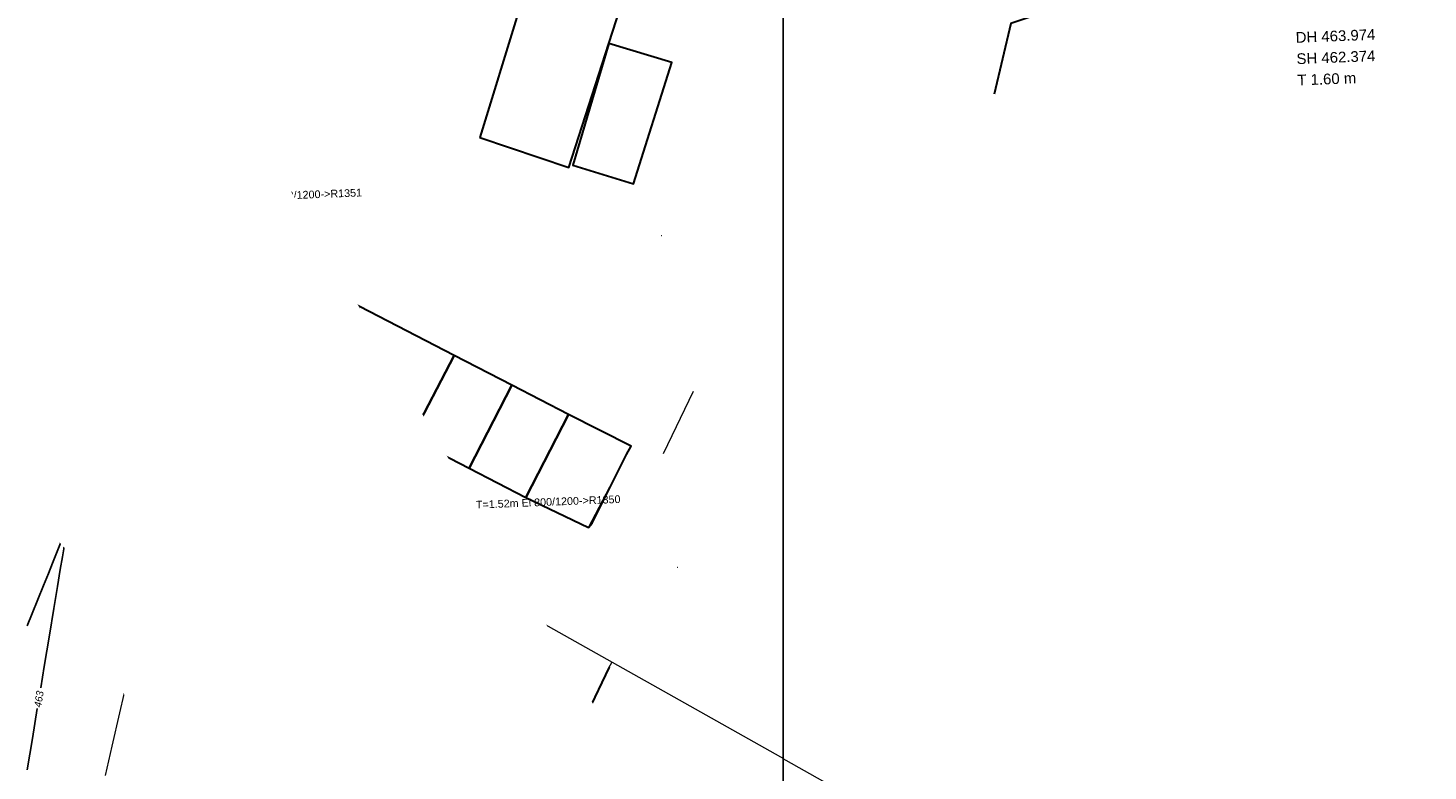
# Model space of a CAD drawing. Header units: metres. Extents: x 730549 to 731755, y 5527678 to 5528494.
# Tile 205 of 207: x 731652 to 731718, y 5527830 to 5527865. Entities that reach past the tile are written whole.
import ezdxf

# ---------------------------------------------------------------- set-up
doc = ezdxf.new("R2010")
doc.units = ezdxf.units.M
doc.header["$LTSCALE"] = 0.1
doc.header["$PDMODE"] = 1
doc.header["$PDSIZE"] = -2
doc.layers.add('3d Modell', color=7, linetype='Continuous', transparency=0.4)
for name, color, linetype in [('LA_Planungsumgriff', 7, 'Continuous'), ('Sparten Strom GEPLANT pdf', 7, 'Continuous'), ('Sparten_Glasfaserkabel', 7, 'Continuous'), ('Sparten_Kanal-aus dwg GRUPPE', 7, 'Continuous')]:
    doc.layers.add(name, color=color, linetype=linetype)
doc.styles.add('Arial', font='arial.ttf')
doc.styles.add('Artifakt Element Thin', font='Artifakt Element Thin Italic.ttf')
doc.dimstyles.new('DIMSTYLE_3', dxfattribs={"dimtxt": 0.000751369, "dimasz": 0.001395, "dimexe": 0, "dimexo": 1e-09, "dimgap": 0, "dimtad": 0, "dimtxsty": 'Arial', "dimblk": 'VW_FILLEDARROW', "dimblk1": 'VW_FILLEDARROW', "dimblk2": 'VW_FILLEDARROW', "dimcen": 0, "dimadec": 4, "dimazin": 0, "dimtfac": 1, "dimtix": 1, "dimtmove": 0, "dimatfit": 0, "dimldrblk": 'VW_FILLEDARROW', "dimfxl": 1, "dimfrac": 2, "dimtolj": 1, "dimarcsym": 0})
picture_1 = doc.add_image_def('image1.png', size_in_pixel=(2382, 1684))

# ---------------------------------------------------------------- blocks, each defined once
blk = doc.blocks.new('PDF-Seite')
at = {"color": 255, "linetype": 'Continuous', "lineweight": 9, "transparency": 33554687}
blk.add_wipeout([(0, 103.921), (293.918, 103.921), (293.918, -103.921), (0, -103.921)], dxfattribs=at)
at = {"color": 16, "linetype": 'Continuous', "lineweight": 9, "transparency": 33554687, "flags": 128}
blk.add_lwpolyline([(0, 103.921), (293.918, 103.921), (293.918, -103.921), (0, -103.921)], close=True, dxfattribs=at)
at = {"transparency": 33554687}
image = blk.add_image(picture_1, insert=(0, -103.921), size_in_units=(293.918, 207.843), dxfattribs=at)
image.dxf.flags = 7
blk = doc.blocks.new('KA_STUTZR')
at = {"color": 7, "linetype": 'Continuous', "lineweight": 25, "transparency": 33554687}
for p in [(0, 0), (0.0005, 0)]:
    blk.add_line(p, (0, 0.0005), dxfattribs=at)
at = {"color": 7, "linetype": 'Continuous', "lineweight": 5, "transparency": 33554687}
blk.add_line((0, 0), (0.001, 0), dxfattribs=at)
at = {"color": 7, "linetype": 'Continuous', "transparency": 33554687}
blk.add_solid([(0, 0.0005), (0.0005, 0), (0, 0)], dxfattribs=at)
blk = doc.blocks.new('KA_STUTZO')
at = {"color": 7, "linetype": 'Continuous', "lineweight": 5, "transparency": 33554687}
blk.add_line((0, 0), (0, 0), dxfattribs=at)
blk.add_line((0, 0), (0, 0), dxfattribs=at)
blk = doc.blocks.new('Ka_stxt_BG_H')
at = {"color": 206, "linetype": 'Continuous', "lineweight": 13, "true_color": 0x660066, "transparency": 33554687}
blk.add_point((0, 0), dxfattribs=at)
at = {"color": 0, "flags": 1}
for tag in ['NAME', 'Z_HIGH', 'Z_LOW', 'DZ', 'RES1', 'RES2', 'RES3', 'RES4', 'RES5', 'RES6', 'BEMERKUNG']:
    blk.add_attdef(tag, (0, 0), '', height=0.00018, dxfattribs=at)
blk = doc.blocks.new('SU')
at = {"color": 7, "linetype": 'Continuous', "lineweight": 25, "transparency": 33554687}
for p, q in [((-0.00075, 0.00075), (0.00075, 0.00075)), ((-0.00075, 0), (0.00075, 0)), ((-0.00075, -0.00075), (0.00075, -0.00075))]:
    blk.add_line(p, q, dxfattribs=at)
for centre, start, end in [((-0.00075, 0), 90, 270), ((0.00075, 0), 270, 90)]:
    blk.add_arc(centre, 0.00075, start, end, dxfattribs=at)
at = {"color": 7, "linetype": 'Continuous', "lineweight": 5, "transparency": 33554687}
blk.add_point((0, 0), dxfattribs=at)
blk = doc.blocks.new('A$C255C2710')
at = {"color": 5, "linetype": 'Continuous', "lineweight": 9, "true_color": 0x0000ff, "transparency": 33554687}
blk.add_line((0, 0), (0, 0), dxfattribs=at)
blk.add_line((0, 0), (0, 0), dxfattribs=at)
blk.add_line((0, 0), (0, 0), dxfattribs=at)
blk.add_line((0, 0), (0, 0), dxfattribs=at)
blk.add_line((0, 0), (0, 0), dxfattribs=at)
blk.add_line((0, 0), (0, 0), dxfattribs=at)
blk.add_circle((0, 0), 0.000118, dxfattribs=at)
blk = doc.blocks.new('Gruppe')
at = {"color": 161, "linetype": 'Continuous', "lineweight": 5, "true_color": 0x7f9fff, "transparency": 33554687}
for p, q in [((-887.305, -424.181, -31.741), (-892.687, -407.897, -31.741)), ((-888.61, -430.007, -31.73), (-887.28, -425.139, -31.73))]:
    blk.add_line(p, q, dxfattribs=at)
at = {"color": 150, "linetype": 'Continuous', "lineweight": 30, "true_color": 0x007fff, "transparency": 33554687}
for p, q in [((-883.006, -413.259, -493.19), (-888.34, -411.069, -493.19)), ((-881.019, -414.345, -493.19), (-883.006, -413.259, -493.19)), ((-878.335, -415.979, -30.296), (-881.019, -414.345, -493.19)), ((-876.286, -417.138, -493.19), (-878.335, -415.979, -30.296)), ((-871.692, -420.6, -493.19), (-872.4, -421.752, -493.19)), ((-860.614, -426.919, -493.19), (-864.401, -434.819, -493.19))]:
    blk.add_line(p, q, dxfattribs=at)
at = {"color": 150, "linetype": 'Continuous', "lineweight": 5, "true_color": 0x007fff, "transparency": 33554687}
for p, q in [((-871.692, -420.6, -31.884), (-871.581, -420.405, -31.884)), ((-848.042, -433.707, -32.345), (-865.467, -423.891, -32.345)), ((-860.614, -426.919, -31.951), (-860.489, -426.696, -31.951))]:
    blk.add_line(p, q, dxfattribs=at)
at = {"color": 150, "linetype": 'Continuous', "lineweight": 30, "true_color": 0x007fff, "transparency": 33554687, "flags": 128}
blk.add_lwpolyline([(-822.262, -392.835), (-826.596, -392.925), (-831.757, -393.406), (-841.807, -396.769), (-842.588, -400.079)], dxfattribs=at)
at = {"color": 150, "linetype": 'Continuous', "lineweight": 5, "true_color": 0x007fff, "transparency": 33554687, "flags": 128}
for points in [[(-876.285, -417.138), (-878.335, -415.979), (-881.019, -414.344), (-883.006, -413.259), (-888.34, -411.069), (-896.083, -408.662)], [(-865.467, -423.891), (-874.241, -418.889), (-876.285, -417.138)]]:
    blk.add_lwpolyline(points, dxfattribs=at)
at = {"color": 7, "linetype": 'Continuous', "lineweight": 9, "transparency": 33554687, "flags": 128}
for points in [[(-886.795, -424.303), (-880.048, -417.565), (-876.551, -417.427)], [(-879.372, -428.051), (-875.676, -423.781), (-872.179, -423.643)], [(-888.223, -430.492), (-873.651, -430.571), (-870.153, -430.433)]]:
    blk.add_lwpolyline(points, dxfattribs=at)
at = {"color": 211, "linetype": 'Continuous', "lineweight": 5, "true_color": 0xff7fff, "transparency": 33554687, "flags": 128}
blk.add_lwpolyline([(-879.7, -428.43), (-888.381, -425.847), (-889.432, -426.273), (-892.694, -430.322), (-895.02, -430.995)], dxfattribs=at)
at = {"color": 160, "linetype": 'Continuous', "lineweight": 20, "true_color": 0x003fff, "transparency": 33554687, "flags": 128}
blk.add_lwpolyline([(-890.429, -432.121), (-889.599, -429.306), (-887.759, -429.769), (-888.611, -432.64)], close=True, dxfattribs=at)
at = {"color": 150, "linetype": 'Continuous', "lineweight": 30, "true_color": 0x007fff, "transparency": 33554687}
for centre in [(-883.006, -413.259, -493.19), (-881.019, -414.345, -493.19), (-876.286, -417.138, -493.19)]:
    blk.add_circle(centre, 0.04, dxfattribs=at)
at = {"color": 5, "true_color": 0x0000ff, "transparency": 33554687, "xscale": 0.25, "yscale": 0.25, "zscale": 0.25, "rotation": 2.251158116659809}
blk.add_blockref('SU', (-878.335, -415.979, -493.19), dxfattribs=at)
at = {"color": 176, "true_color": 0x00007f, "transparency": 33554687, "xscale": 0.4, "yscale": 0.4, "zscale": 0.4, "rotation": 2.251158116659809}
for p in [(-880.672, -416.989, -493.19), (-874.274, -429.995, -493.19)]:
    blk.add_blockref('Ka_stxt_BG_H', p, dxfattribs=at)
at = {"color": 5, "true_color": 0x0000ff, "transparency": 33554687, "rotation": 2.251158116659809}
for p in [(-871.581, -420.405, -493.19), (-860.489, -426.696, -493.19)]:
    blk.add_blockref('A$C255C2710', p, dxfattribs=at)
at = {"color": 216, "true_color": 0x7f007f, "transparency": 33554687, "xscale": 0.4, "yscale": 0.4, "zscale": 0.4, "rotation": 2.251158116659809}
blk.add_blockref('Ka_stxt_BG_H', (-876.299, -423.205, -493.19), dxfattribs=at)
at = {"color": 30, "true_color": 0xff7f00, "transparency": 33554687}
for name, p, xscale, yscale, zscale, rotation in [('KA_STUTZR', (-885.159, -426.728, -493.19), 0.5, 0.5, 0.5, 73.42808123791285), ('KA_STUTZO', (-882.979, -427.455, -493.19), 0.4999999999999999, 0.4999999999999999, 0.4999999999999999, 253.428081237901)]:
    blk.add_blockref(name, p, dxfattribs=dict(at, xscale=xscale, yscale=yscale, zscale=zscale, rotation=rotation))
at = {"color": 7, "transparency": 33554687, "attachment_point": 1, "rotation": 2.25116, "line_spacing_factor": 0.25, "style": 'Arial'}
for s, insert, char_height in [('DH 463.974 ', (-828.471, -397.168, -493.19), 0.50091), ('SH 462.374 ', (-828.432, -398.167, -493.19), 0.50091), ('T 1.60 m', (-828.393, -399.166, -493.19), 0.5009), ('A S=461.388 T=1.60m Ei 800/1200->R1353E S=461.392 T=1.60m Ei 800/1200->R1351', (-891.88, -405.274, -30.2), 0.36066), ('R1351\\PD 462.970\\PS 461.450\\PT 1.52 m', (-879.876, -417.041, -493.19), 0.4007), ('A S=461.448 T=1.52m Ei 800/1200->R1352E S=461.451 T=1.52m Ei 800/1200->R1350', (-879.774, -419.639, -493.19), 0.36066), ('Rückstauklappe, Tiefe ungenau', (-875.53, -422.577, -30.032), 0.36066), ('M1311HR01\\PD 463.158\\PS 461.108\\PT 2.05 m', (-875.503, -423.257, -30.032), 0.4007), ('A S=461.108 T=2.05m DN 150->M1312', (-875.401, -425.855, -30.032), 0.36066), ('R1350\\PD 463.700\\PS 461.460\\PT 2.24 m', (-873.478, -430.046, -493.19), 0.4007)]:
    blk.add_mtext(s, dxfattribs=dict(at, insert=insert, char_height=char_height))
at = {"color": 216, "true_color": 0x7f007f, "transparency": 33554687, "insert": (-883.16, -427.063, -32.345), "char_height": 0.37568, "width": 3.452, "attachment_point": 8, "rotation": 344.25138, "line_spacing_factor": 1.002187, "style": 'Arial'}
blk.add_mtext('PVC DN150 17.83m', dxfattribs=at)
at = {"color": 176, "true_color": 0x00007f, "transparency": 33554687, "insert": (-885.725, -428.988, -31.735), "char_height": 0.37568, "width": 4.037, "attachment_point": 8, "rotation": 74.72402, "line_spacing_factor": 1.002187, "style": 'Arial'}
blk.add_mtext('B Ei 800/1200 6.05m 0.17%', dxfattribs=at)
blk = doc.blocks.new('Gruppe-1')
at = {"color": 7, "transparency": 33554687}
blk.add_blockref('Gruppe', (0, 0), dxfattribs=at)
blk = doc.blocks.new('ARROWHEADdsfg')
at = {"color": 7, "linetype": 'Continuous', "lineweight": 25, "transparency": 33554687}
for p, q in [((-0.001, 0.0005), (0, 0)), ((0, 0), (-0.001, -0.0005))]:
    blk.add_line(p, q, dxfattribs=at)
blk = doc.blocks.new('Gebaeudepunktaydf')
at = {"color": 7, "linetype": 'Continuous', "lineweight": 25, "transparency": 33554687}
blk.add_circle((0, 0), 0.0003, dxfattribs=at)
blk = doc.blocks.new('ABM_1110sadf')
at = {"color": 7, "linetype": 'Continuous', "lineweight": 25, "transparency": 33554687, "flags": 128}
blk.add_lwpolyline([(-0.001, -0.001), (0.001, -0.001), (0.001, 0.001), (-0.001, 0.001), (-0.001, -0.001)], dxfattribs=at)
blk = doc.blocks.new('ABM_1200adgs')
at = {"color": 7, "linetype": 'Continuous', "lineweight": 25, "transparency": 33554687}
for p in [(-0.001, 0), (0, 0.001), (0.001, 0), (0, -0.001)]:
    blk.add_line(p, (0, 0), dxfattribs=at)
blk.add_circle((0, 0), 0.00061, dxfattribs=at)
blk = doc.blocks.new('VW_FILLEDARROW')
at = {"linetype": 'Continuous', "lineweight": 0, "transparency": 16777216}
blk.add_hatch(color=0, dxfattribs=at).paths.add_polyline_path([(-1, 0), (0, 0), (-1, 0)])
at = {"color": 0, "linetype": 'Continuous', "lineweight": 20, "transparency": 16777216, "flags": 128}
blk.add_lwpolyline([(-1, 0), (0, 0), (-1, 0)], close=True, dxfattribs=at)
blk = doc.blocks.new('*D27')
at = {"color": 0, "linetype": 'Continuous', "lineweight": -2, "transparency": 33554687}
for p, q in [((-877.683, -413.642), (-877.427, -413.14)), ((-877.134, -412.566), (-877.39, -413.068))]:
    blk.add_line(p, q, dxfattribs=at)
at = {"layer": 'Defpoints', "color": 0, "transparency": 33554687}
for p in [(-877.133, -412.565), (-877.133, -412.565), (-877.683, -413.643)]:
    blk.add_point(p, dxfattribs=at)
at = {"color": 0, "lineweight": -2, "xscale": 0.001395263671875, "yscale": 0.001395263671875, "zscale": 0.001395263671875}
for p, rotation in [((-877.133, -412.565), 62.97841841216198), ((-877.683, -413.643), 242.978418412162)]:
    blk.add_blockref('VW_FILLEDARROW', p, dxfattribs=dict(at, rotation=rotation))
at = {"color": 0, "lineweight": 13, "transparency": 33554687, "insert": (-877.408, -413.104), "char_height": 0.000751, "attachment_point": 5, "rotation": 62.97842, "style": 'Arial'}
blk.add_mtext('\\A1;1,20', dxfattribs=at)
blk = doc.blocks.new('Gruppe-3')
at = {"color": 7, "linetype": 'Continuous', "lineweight": 13, "transparency": 33554585, "flags": 128}
for points in [[(-887.895, -402.529), (-887.759, -402.649), (-887.634, -402.774), (-887.518, -402.904), (-887.413, -403.04), (-887.311, -403.172), (-887.207, -403.292), (-887.1, -403.399), (-886.991, -403.494), (-886.879, -403.577), (-886.765, -403.648), (-886.649, -403.706), (-886.53, -403.752), (-886.413, -403.785), (-886.301, -403.808), (-886.195, -403.82), (-886.094, -403.82), (-885.999, -403.809), (-885.91, -403.786), (-885.826, -403.752), (-885.748, -403.707), (-885.671, -403.663), (-885.589, -403.629), (-885.504, -403.608), (-885.414, -403.598), (-885.32, -403.599), (-885.222, -403.613), (-885.12, -403.638), (-885.014, -403.674), (-884.911, -403.718), (-884.819, -403.765), (-884.737, -403.815), (-884.667, -403.869), (-884.607, -403.926), (-884.558, -403.985), (-884.52, -404.048), (-884.492, -404.115), (-884.466, -404.183), (-884.431, -404.251), (-884.387, -404.32), (-884.335, -404.39), (-884.273, -404.459), (-884.203, -404.53), (-884.125, -404.6), (-884.037, -404.671), (-883.943, -404.742), (-883.846, -404.811), (-883.744, -404.878), (-883.639, -404.944), (-883.53, -405.008), (-883.417, -405.07), (-883.3, -405.131), (-883.179, -405.19), (-883.063, -405.246), (-882.96, -405.297), (-882.87, -405.342), (-882.794, -405.382), (-882.731, -405.417), (-882.68, -405.447), (-882.643, -405.472), (-882.619, -405.491), (-882.474, -405.715), (-882.074, -406.354), (-881.419, -407.408), (-880.508, -408.876), (-879.342, -410.758), (-877.921, -413.056), (-877.696, -413.42)], [(-878.512, -417.413), (-878.548, -417.361), (-878.614, -417.258), (-878.69, -417.134), (-878.775, -416.989), (-878.87, -416.823), (-878.964, -416.658), (-879.047, -416.513), (-879.118, -416.388), (-879.178, -416.284), (-879.227, -416.201), (-879.264, -416.138), (-879.29, -416.096), (-879.304, -416.075), (-879.313, -416.064), (-879.322, -416.053), (-879.33, -416.043), (-879.337, -416.032), (-879.345, -416.022), (-879.352, -416.011), (-879.359, -416.001), (-879.365, -415.991), (-879.372, -415.982), (-879.379, -415.974), (-879.386, -415.967), (-879.394, -415.962), (-879.401, -415.959), (-879.41, -415.957), (-879.418, -415.956), (-879.427, -415.957), (-879.436, -415.959), (-879.443, -415.962), (-879.449, -415.965), (-879.454, -415.969), (-879.458, -415.974), (-879.461, -415.98), (-879.462, -415.986), (-879.463, -415.993), (-879.463, -416.001), (-879.463, -416.008), (-879.464, -416.016), (-879.465, -416.024), (-879.467, -416.032), (-879.47, -416.04), (-879.472, -416.048), (-879.476, -416.057), (-879.479, -416.066), (-879.483, -416.077), (-879.487, -416.09), (-879.491, -416.105), (-879.495, -416.122), (-879.5, -416.14), (-879.504, -416.161), (-879.509, -416.183), (-879.515, -416.206), (-879.521, -416.229), (-879.528, -416.253), (-879.537, -416.277), (-879.546, -416.301), (-879.556, -416.325), (-879.568, -416.35), (-879.58, -416.374), (-879.599, -416.406), (-879.63, -416.451), (-879.674, -416.511), (-879.73, -416.584), (-879.799, -416.671), (-879.88, -416.771), (-879.973, -416.886), (-880.079, -417.014), (-880.188, -417.148), (-880.29, -417.279), (-880.386, -417.406), (-880.475, -417.53), (-880.558, -417.651), (-880.633, -417.768), (-880.703, -417.883), (-880.766, -417.994), (-880.823, -418.101), (-880.875, -418.201), (-880.921, -418.296), (-880.963, -418.384), (-880.999, -418.466), (-881.031, -418.542), (-881.057, -418.611), (-881.078, -418.675), (-881.098, -418.739), (-881.12, -418.81), (-881.144, -418.889), (-881.17, -418.976), (-881.199, -419.069), (-881.229, -419.17), (-881.262, -419.279), (-881.297, -419.394), (-881.358, -419.622), (-881.468, -420.068), (-881.627, -420.731), (-881.834, -421.612), (-882.091, -422.71), (-882.397, -424.025), (-882.752, -425.558), (-883.156, -427.308), (-883.561, -429.068), (-883.919, -430.63), (-884.23, -431.994)], [(-889.273, -399.352), (-889.061, -399.41), (-888.532, -399.556), (-888.062, -399.686), (-887.652, -399.801), (-887.301, -399.902), (-887.01, -399.987), (-886.778, -400.056), (-886.605, -400.111), (-886.492, -400.15), (-886.403, -400.186), (-886.302, -400.229), (-886.189, -400.28), (-886.065, -400.338), (-885.929, -400.403), (-885.781, -400.476), (-885.621, -400.557), (-885.449, -400.645)], [(-888, -407.154), (-887.753, -407.204), (-887.512, -407.232), (-887.277, -407.237), (-887.048, -407.22), (-886.993, -407.21)], [(-885.598, -406.807), (-885.42, -406.802), (-885.239, -406.818), (-885.063, -406.853), (-884.892, -406.909), (-884.726, -406.983), (-884.568, -407.071), (-884.416, -407.175), (-884.271, -407.295), (-884.132, -407.429), (-884.001, -407.579), (-883.876, -407.744), (-883.758, -407.924), (-883.642, -408.107), (-883.522, -408.28), (-883.399, -408.444), (-883.272, -408.598), (-883.141, -408.743), (-883.007, -408.878), (-882.869, -409.003), (-882.728, -409.119), (-882.574, -409.234), (-882.399, -409.355), (-882.203, -409.482), (-881.985, -409.616), (-881.747, -409.757), (-881.487, -409.904), (-881.206, -410.057), (-880.904, -410.217), (-880.61, -410.371), (-880.353, -410.507), (-880.133, -410.624), (-879.95, -410.723), (-879.803, -410.804), (-879.694, -410.867), (-879.621, -410.911), (-879.585, -410.937), (-879.282, -411.416), (-878.408, -412.819), (-876.964, -415.146), (-874.948, -418.398), (-872.361, -422.573), (-869.203, -427.673), (-866.754, -431.629)], [(-880.005, -412.766), (-880.07, -412.777), (-880.145, -412.803), (-880.211, -412.841), (-880.268, -412.891), (-880.317, -412.953), (-880.358, -413.028), (-880.385, -413.111), (-880.392, -413.2), (-880.379, -413.296), (-880.347, -413.397), (-880.295, -413.505), (-880.223, -413.619), (-880.132, -413.739), (-880.021, -413.865), (-879.907, -413.986), (-879.804, -414.09), (-879.714, -414.177), (-879.635, -414.247), (-879.569, -414.3), (-879.515, -414.336), (-879.473, -414.355), (-879.443, -414.357), (-879.419, -414.341), (-879.397, -414.304), (-879.377, -414.247), (-879.357, -414.169), (-879.339, -414.071), (-879.322, -413.952), (-879.306, -413.813), (-879.292, -413.654), (-879.284, -413.548)], [(-876.82, -414.837), (-876.245, -415.768), (-874.313, -418.895)], [(-868.847, -432.889), (-871.277, -428.814), (-873.336, -425.365), (-875.025, -422.541), (-876.344, -420.342), (-877.293, -418.769), (-877.462, -418.492)]]:
    blk.add_lwpolyline(points, dxfattribs=at)
at = {"color": 7, "linetype": 'Continuous', "lineweight": 25, "transparency": 33554585, "flags": 128}
for points in [[(-883.706, -416.638), (-883.698, -416.623), (-883.589, -416.444), (-883.476, -416.257), (-883.358, -416.06), (-883.243, -415.872), (-883.133, -415.709), (-883.03, -415.571), (-882.933, -415.458), (-882.842, -415.371), (-882.758, -415.308), (-882.68, -415.271), (-882.609, -415.259), (-882.539, -415.27), (-882.467, -415.3), (-882.393, -415.35), (-882.315, -415.419), (-882.236, -415.508), (-882.153, -415.617), (-882.068, -415.745), (-881.981, -415.893)], [(-881.981, -415.893), (-881.898, -416.042), (-881.826, -416.175), (-881.766, -416.292), (-881.717, -416.392), (-881.68, -416.475), (-881.654, -416.542), (-881.64, -416.593), (-881.637, -416.627), (-881.673, -416.682), (-881.777, -416.794), (-881.947, -416.964), (-882.186, -417.191), (-882.491, -417.476), (-882.864, -417.818), (-883.304, -418.219), (-883.812, -418.676), (-884.32, -419.134), (-884.762, -419.534), (-885.138, -419.875), (-885.448, -420.159), (-885.692, -420.384), (-885.871, -420.552), (-885.983, -420.661), (-886.029, -420.712), (-886.041, -420.735), (-886.052, -420.76), (-886.062, -420.785), (-886.071, -420.811), (-886.079, -420.839), (-886.086, -420.867), (-886.092, -420.897), (-886.097, -420.928), (-886.101, -420.96), (-886.106, -420.993), (-886.111, -421.028), (-886.117, -421.065), (-886.124, -421.103), (-886.131, -421.142), (-886.138, -421.183), (-886.147, -421.225), (-886.173, -421.378), (-886.235, -421.749), (-886.333, -422.339), (-886.468, -423.148), (-886.638, -424.175), (-886.844, -425.421), (-887.086, -426.886), (-887.251, -427.89)], [(-887.881, -424.982), (-887.646, -424.4), (-887.381, -423.745), (-887.119, -423.094), (-886.891, -422.529), (-886.697, -422.048), (-886.538, -421.653), (-886.413, -421.342), (-886.323, -421.116), (-886.267, -420.975), (-886.245, -420.919), (-886.24, -420.905), (-886.236, -420.892), (-886.232, -420.878), (-886.229, -420.864), (-886.225, -420.851), (-886.222, -420.837), (-886.219, -420.823), (-886.217, -420.809), (-886.214, -420.796), (-886.212, -420.785), (-886.21, -420.775), (-886.208, -420.767), (-886.206, -420.761), (-886.204, -420.757), (-886.202, -420.754), (-886.201, -420.752), (-886.199, -420.752), (-886.198, -420.752), (-886.197, -420.752), (-886.196, -420.753), (-886.196, -420.754), (-886.195, -420.755), (-886.195, -420.756), (-886.194, -420.758), (-886.194, -420.76), (-886.194, -420.761), (-886.193, -420.762), (-886.192, -420.763), (-886.191, -420.764), (-886.19, -420.764), (-886.189, -420.764), (-886.188, -420.764), (-886.186, -420.762), (-886.182, -420.758), (-886.177, -420.751), (-886.171, -420.74), (-886.164, -420.727), (-886.155, -420.711), (-886.144, -420.692), (-886.133, -420.67), (-886.12, -420.647), (-886.108, -420.624), (-886.095, -420.601), (-886.082, -420.577), (-886.069, -420.554), (-886.056, -420.531), (-886.043, -420.508), (-886.03, -420.485), (-886.006, -420.444), (-885.961, -420.367), (-885.895, -420.254), (-885.809, -420.105), (-885.701, -419.92), (-885.573, -419.7), (-885.423, -419.443), (-885.253, -419.151), (-885.078, -418.851), (-884.915, -418.575), (-884.764, -418.32), (-884.624, -418.089), (-884.496, -417.879), (-884.408, -417.737)], [(-887.41, -428.854), (-887.641, -430.257), (-887.88, -431.731)]]:
    blk.add_lwpolyline(points, dxfattribs=at)
at = {"color": 7, "transparency": 33554585, "char_height": 0.3453, "attachment_point": 1, "line_spacing_factor": 1.206165, "style": 'Artifakt Element Thin'}
for s, insert, rotation in [('462,6', (-888.11, -398.014), 334.97994), ('462,9', (-886.925, -407.067), 22.85937), ('462,9', (-879.695, -412.402), 323.26432), ('462,8', (-877.437, -413.511), 301.72137), ('463', (-884.431, -417.456), 57.1151), ('462,9', (-878.077, -417.185), 302.86498), ('463', (-887.571, -428.769), 80.62694)]:
    blk.add_mtext(s, dxfattribs=dict(at, insert=insert, rotation=rotation))
blk = doc.blocks.new('Site Model Opacity Container')
at = {"color": 255, "linetype": 'Continuous', "lineweight": 5, "transparency": 33554585}
blk.add_wipeout([(-902.089, -384.516), (-896.561, -388.799), (-893.564, -391.703), (-885.114, -401.015), (-850.08, -459.012), (-849.968, -459.396), (-850.839, -465.338), (-853.983, -465.958), (-902.175, -472.837), (-946.175, -476.837), (-962.175, -476.837), (-998.175, -420.837), (-998.362, -413.454), (-991.275, -397.622), (-990.069, -396.546)], dxfattribs=at)
at = {"color": 31, "linetype": 'Continuous', "lineweight": 5, "true_color": 0xe0cb9d, "transparency": 33554585, "flags": 128}
blk.add_lwpolyline([(-902.089, -384.516), (-896.561, -388.799), (-893.564, -391.703), (-885.114, -401.015), (-850.08, -459.012), (-849.968, -459.396), (-850.839, -465.338), (-853.983, -465.958), (-902.175, -472.837), (-946.175, -476.837), (-962.175, -476.837), (-998.175, -420.837), (-998.362, -413.454), (-991.275, -397.622), (-990.069, -396.546)], close=True, dxfattribs=at)
at = {"color": 7, "transparency": 33554687}
blk.add_blockref('Gruppe-3', (0, 0), dxfattribs=at)
blk = doc.blocks.new('Geländemodell (2D)')
at = {"color": 31, "true_color": 0xe0cb9d, "transparency": 33554687}
blk.add_blockref('Site Model Opacity Container', (0, 0), dxfattribs=at)
at = {"color": 0, "flags": 1}
for tag in ['IFC_UUID', 'instanceID']:
    blk.add_attdef(tag, (-998.522, -476.837), '', height=0.00018, dxfattribs=at)
blk = doc.blocks.new('Gruppe-2')
at = {"color": 253, "linetype": 'Continuous', "lineweight": 20, "true_color": 0xadadad, "transparency": 33554687}
blk.add_line((-858.083, -416.915, -520.142), (-856.673, -413.985, -520.142), dxfattribs=at)
at = {"color": 7, "linetype": 'Continuous', "lineweight": 30, "transparency": 33554687, "flags": 128}
for points in [[(-866.673, -402.105), (-862.503, -403.505), (-860.633, -397.705), (-859.413, -393.925), (-863.853, -392.425), (-865.003, -396.235), (-864.883, -396.265), (-866.673, -402.105)], [(-894.204, -403.905), (-888.063, -407.025), (-885.203, -401.295), (-885.113, -401.015), (-890.934, -397.365), (-891.644, -398.885), (-891.764, -398.825), (-894.204, -403.905)], [(-862.323, -403.405), (-859.483, -404.275), (-857.693, -398.595), (-860.633, -397.705), (-862.323, -403.405)], [(-888.063, -407.025), (-877.133, -412.565), (-875.093, -408.565), (-881.103, -405.465), (-885.203, -401.295), (-888.063, -407.025)], [(-877.133, -412.565), (-874.333, -413.875), (-872.323, -410.015), (-875.093, -408.565), (-877.133, -412.565)], [(-874.333, -413.875), (-869.893, -416.195), (-867.883, -412.315), (-872.323, -410.015), (-874.333, -413.875)], [(-869.893, -416.195), (-867.183, -417.595), (-865.183, -413.715), (-867.883, -412.315), (-869.893, -416.195)], [(-867.183, -417.595), (-864.523, -418.965), (-862.523, -415.085), (-865.183, -413.715), (-867.183, -417.595)], [(-864.523, -418.965), (-861.583, -420.375), (-861.423, -420.175), (-859.803, -416.955), (-859.593, -416.565), (-862.523, -415.085), (-864.523, -418.965)], [(-883.953, -423.285), (-876.573, -427.415), (-873.163, -421.595), (-880.703, -417.185), (-883.953, -423.285)], [(-877.923, -429.515), (-866.853, -436.105), (-863.423, -428.135), (-863.153, -427.445), (-873.163, -421.595), (-876.573, -427.415), (-877.923, -429.515)]]:
    blk.add_lwpolyline(points, dxfattribs=at)
at = {"color": 253, "linetype": 'Continuous', "lineweight": 20, "true_color": 0xadadad, "transparency": 33554687, "flags": 128}
for points in [[(-888.914, -406.595), (-877.133, -412.565), (-875.093, -408.565), (-885.263, -399.405), (-888.914, -406.595)], [(-877.133, -412.565), (-874.333, -413.875), (-872.323, -410.015), (-875.093, -408.565), (-877.133, -412.565)], [(-874.333, -413.875), (-869.893, -416.195), (-867.883, -412.315), (-872.323, -410.015), (-874.333, -413.875)], [(-869.893, -416.195), (-867.183, -417.595), (-865.183, -413.715), (-867.883, -412.315), (-869.893, -416.195)], [(-867.183, -417.595), (-864.523, -418.965), (-862.523, -415.085), (-865.183, -413.715), (-867.183, -417.595)], [(-864.523, -418.965), (-861.583, -420.375), (-859.593, -416.565), (-862.523, -415.085), (-864.523, -418.965)], [(-886.173, -433.005), (-870.103, -436.895), (-867.623, -437.045), (-867.273, -437.065), (-863.423, -428.135), (-863.153, -427.445), (-880.703, -417.185), (-884.083, -423.535), (-883.703, -428.705), (-885.983, -428.735), (-886.173, -433.005)]]:
    blk.add_lwpolyline(points, dxfattribs=at)
at = {"color": 253, "true_color": 0xadadad, "transparency": 33554687}
for name, p in [('Gebaeudepunktaydf', (-860.633, -397.705, -520.142)), ('Gebaeudepunktaydf', (-857.693, -398.595, -520.142)), ('ABM_1200adgs', (-885.903, -398.825, -520.142)), ('Gebaeudepunktaydf', (-885.203, -401.295, -520.142)), ('Gebaeudepunktaydf', (-885.113, -401.015, -520.142)), ('Gebaeudepunktaydf', (-866.673, -402.105, -520.142)), ('Gebaeudepunktaydf', (-862.503, -403.505, -520.142)), ('Gebaeudepunktaydf', (-862.323, -403.405, -520.142)), ('Gebaeudepunktaydf', (-859.483, -404.275, -520.142)), ('Gebaeudepunktaydf', (-881.103, -405.465, -520.142)), ('Gebaeudepunktaydf', (-858.163, -406.705, -520.142)), ('Gebaeudepunktaydf', (-875.093, -408.565, -520.142)), ('Gebaeudepunktaydf', (-872.323, -410.015, -520.142)), ('Gebaeudepunktaydf', (-867.883, -412.315, -520.142)), ('ABM_1110sadf', (-877.133, -412.565, -520.142)), ('Gebaeudepunktaydf', (-877.133, -412.565, -520.142)), ('Gebaeudepunktaydf', (-865.183, -413.715, -520.142)), ('Gebaeudepunktaydf', (-874.333, -413.875, -520.142)), ('Gebaeudepunktaydf', (-862.523, -415.085, -520.142)), ('Gebaeudepunktaydf', (-869.893, -416.195, -520.142)), ('Gebaeudepunktaydf', (-859.803, -416.955, -520.142)), ('Gebaeudepunktaydf', (-859.593, -416.565, -520.142)), ('Gebaeudepunktaydf', (-880.703, -417.185, -520.142)), ('Gebaeudepunktaydf', (-867.183, -417.595, -520.142)), ('Gebaeudepunktaydf', (-864.523, -418.965, -520.142)), ('Gebaeudepunktaydf', (-861.583, -420.375, -520.142)), ('Gebaeudepunktaydf', (-861.423, -420.175, -520.142)), ('Gebaeudepunktaydf', (-873.163, -421.595, -520.142)), ('Gebaeudepunktaydf', (-857.413, -422.245, -520.142)), ('ABM_1110sadf', (-884.083, -423.535, -520.142)), ('Gebaeudepunktaydf', (-883.953, -423.285, -520.142)), ('Gebaeudepunktaydf', (-876.573, -427.415, -520.142)), ('Gebaeudepunktaydf', (-863.153, -427.445, -520.142)), ('Gebaeudepunktaydf', (-863.423, -428.135, -520.142)), ('ABM_1110sadf', (-885.983, -428.735, -520.142)), ('ABM_1110sadf', (-883.703, -428.705, -520.142)), ('Gebaeudepunktaydf', (-877.923, -429.515, -520.142))]:
    blk.add_blockref(name, p, dxfattribs=at)
at = {"color": 30, "true_color": 0xff7f00, "transparency": 33554687, "rotation": 244.3018064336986}
blk.add_blockref('ARROWHEADdsfg', (-858.083, -416.915, -520.142), dxfattribs=at)
at = {"color": 253, "true_color": 0xadadad, "transparency": 33554687, "char_height": 0.001, "attachment_point": 5, "line_spacing_factor": 0.25, "style": 'Arial'}
for s, insert in [('200/3', (-871.523, -404.545, -520.142)), ('200/4', (-868.093, -406.195, -520.142)), ('200/5', (-864.953, -407.445, -520.142)), ('221/16', (-881.493, -407.935, -520.142)), ('200/6', (-861.733, -409.005, -520.142)), ('200/7', (-858.093, -410.055, -520.142))]:
    blk.add_mtext(s, dxfattribs=dict(at, insert=insert))
at = {"color": 253, "true_color": 0xadadad, "transparency": 33554687, "insert": (-868.953, -425.915, -520.142), "char_height": 0.001, "attachment_point": 5, "rotation": 149.65658, "line_spacing_factor": 0.25, "style": 'Arial'}
blk.add_mtext('11', dxfattribs=at)
at = {"color": 6, "linetype": 'Continuous', "lineweight": 13, "true_color": 0xff00ff, "transparency": 33554687}
dim = blk.add_linear_dim(base=(-877.133, -412.565, -520.142), p1=(-877.683, -413.643, -520.142), p2=(-877.133, -412.565, -520.142), angle=62.97842, text='1,20', dimstyle='DIMSTYLE_3', override={"dimtxt": 0.000751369, "dimgap": 0.039688, "dimdec": 1, "dimpost": '<>', "dimtxsty": 'Arial', "dimse1": 1, "dimse2": 1}, dxfattribs=at)
dim.commit()
dim.dimension.update_dxf_attribs({"geometry": '*D27', "text_midpoint": (-877.408, -413.104, -520.142)})

msp = doc.modelspace()

# ---------------------------------------------------------------- block references
at = {"layer": 'Sparten Strom GEPLANT pdf', "color": 16, "true_color": 0x800000, "transparency": 33554687}
msp.add_blockref('PDF-Seite', (731393.397, 5527843.198), dxfattribs=at)

# ---------------------------------------------------------------- next in the draw order: block references
at = {"layer": 'Sparten_Glasfaserkabel', "color": 7, "transparency": 33554687}
msp.add_blockref('Gruppe-2', (732539.784, 5528261.585), dxfattribs=at)
at = {"layer": 'Sparten_Kanal-aus dwg GRUPPE', "color": 7, "transparency": 33554687}
msp.add_blockref('Gruppe-1', (732539.784, 5528261.585), dxfattribs=at)

# ---------------------------------------------------------------- next in the draw order: block references
at = {"layer": '3d Modell', "color": 31, "true_color": 0xe0cb9d, "transparency": 33554687}
msp.add_blockref('Geländemodell (2D)', (732539.784, 5528261.585), dxfattribs=at)

# ---------------------------------------------------------------- next in the draw order: wipeouts: each hides what was drawn before it
at = {"color": 255, "linetype": 'Continuous', "lineweight": 5, "transparency": 33554585}
msp.add_wipeout([(731638.3, 5527876.75), (731643.087, 5527863.066), (731656.242, 5527870.593), (731641.2, 5527880.8), (731625, 5527878.4), (731573.8, 5527870.6), (731547.4, 5527868.6), (731527.8, 5527840.2), (731572.45, 5527776.2), (731580.45, 5527782.55), (731574.8, 5527791.7), (731567.9, 5527803.2), (731561.05, 5527812.9), (731550.6, 5527829.3), (731544.4, 5527839.45), (731544.9, 5527845.95), (731547.9, 5527851.4), (731552.9, 5527856), (731559.1, 5527860.2), (731569.1, 5527864.9), (731572.6, 5527864.65), (731586.55, 5527866.65), (731602.35, 5527868.85), (731623.4, 5527873.5)], dxfattribs=at).dxf.layer = '3d Modell'

# ---------------------------------------------------------------- next in the draw order: wipeouts: each hides what was drawn before it
msp.add_wipeout([(731656.25, 5527870.55), (731643.6, 5527865.6), (731642.271, 5527860.578), (731638.4, 5527857.6), (731654.4, 5527839.4), (731661.2, 5527819.4), (731668.8, 5527807.6), (731683.6, 5527801.8), (731689.8, 5527798.6), (731690, 5527794.8), (731680.8, 5527793.4), (731666.6, 5527795), (731653.4, 5527794), (731639.4, 5527790.6), (731635, 5527785.4), (731646, 5527779.8), (731687.6, 5527788.6), (731700.4, 5527795.6)], dxfattribs=at).dxf.layer = '3d Modell'

# ---------------------------------------------------------------- next in the draw order: linework, layer by layer
at = {"layer": 'LA_Planungsumgriff', "color": 16, "linetype": 'Continuous', "lineweight": 9, "true_color": 0x800000, "transparency": 33554687}
msp.add_open_spline([(731629.85, 5527863), (731629.1, 5527861.25), (731629.22, 5527859.2), (731631.21, 5527856.645), (731632.95, 5527853.075), (731633.639, 5527850.28), (731634.3, 5527846.75), (731634.741, 5527843.311), (731636.2, 5527839.55), (731637.35, 5527836.75), (731639, 5527836.75), (731640.4, 5527836.55), (731640.9, 5527834.95), (731639.95, 5527833.35), (731639, 5527832.35), (731639.25, 5527830.5), (731641.2, 5527826.05), (731642.15, 5527824.3), (731644.3, 5527821.55), (731647.85, 5527817.55), (731653.05, 5527812.4), (731658.28, 5527807.7), (731665.05, 5527802.6), (731669.15, 5527799.7), (731671.6, 5527798.55), (731674.25, 5527798.3), (731679.45, 5527798.55), (731686.05, 5527798.5), (731689.1, 5527798.45)], degree=2, dxfattribs=at)
msp.add_open_spline([(731624.546, 5527862.408), (731626.07, 5527861.19), (731628.3, 5527857.75), (731630.05, 5527854.6), (731631.05, 5527851.35), (731631.645, 5527849.085), (731631.82, 5527848.263), (731632.345, 5527845.796), (731632.95, 5527841.8), (731634.04, 5527837.32), (731634.6, 5527835.86), (731638.15, 5527829.25), (731642.05, 5527822.3), (731646, 5527818.1), (731656.65, 5527807.95), (731665.7, 5527800.95), (731667.4, 5527799.2), (731667.6, 5527797.7), (731668.9, 5527796.25), (731671.3, 5527796.2), (731677.9, 5527796.9), (731689.6, 5527797.1)], degree=2, knots=[0, 0, 0, 0.049146, 0.120068, 0.19099, 0.261912, 0.261912, 0.287363, 0.338266, 0.389169, 0.440071, 0.490974, 0.541876, 0.592779, 0.643682, 0.694584, 0.745487, 0.79639, 0.847292, 0.898195, 0.949097, 1, 1, 1], dxfattribs=at)

doc.saveas('drawing.dxf')
